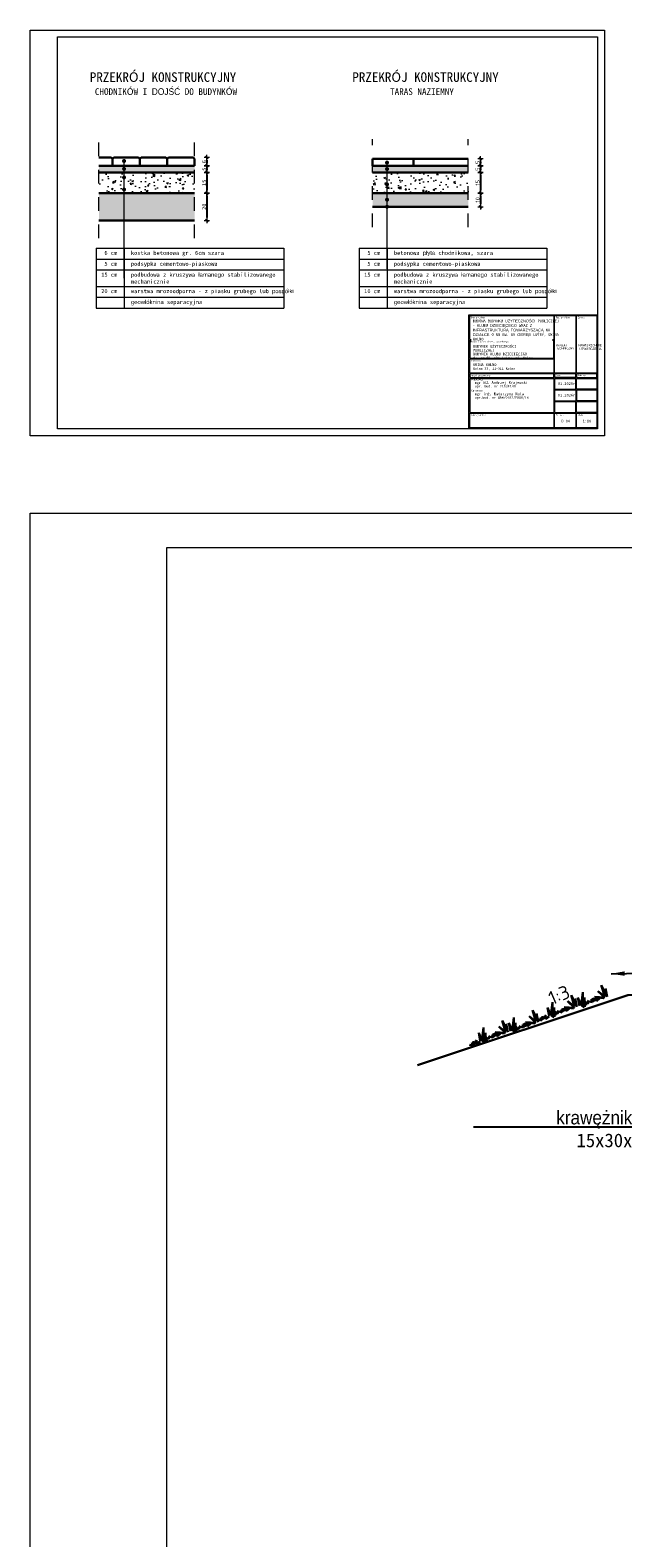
# Model space of a CAD drawing. Header units: millimetres. Extents: x 84 to 770, y 130 to 152.
# Tile 4 of 10: x 84.45 to 88.78, y 141.19 to 152.23. Entities that reach past the tile are written whole.
import ezdxf
from ezdxf import colors
from ezdxf.entities.mleader import LeaderData, LeaderLine
from ezdxf.math import Vec2, Vec3

# ---------------------------------------------------------------- set-up
doc = ezdxf.new("R2010")
doc.units = ezdxf.units.MM
doc.linetypes.add('DASHED2', pattern=[9.525, 6.35, -3.175])
for name, color, linetype, lineweight in [('_k_tabela', 7, 'Continuous', 13), ('_k_wymiar', 7, 'Continuous', 13), ('DR_wym_strz', 1, 'Continuous', 9), ('kruszywo', 252, 'Continuous', 15), ('Nawierzchnia', 7, 'Continuous', 30), ('odsaczajaca', 40, 'Continuous', 15), ('podsypka', 30, 'Continuous', 15), ('przerywana', 7, 'DASHED2', 9), ('trawka', 3, 'Continuous', 30), ('Wymiary', 7, 'Continuous', 9)]:
    doc.layers.add(name, color=color, linetype=linetype, lineweight=lineweight)
doc.styles.add('GENERATED_STYLE_1', font='MS Gothic.ttf')
doc.styles.add('GENERATED_STYLE_2', font='txt')
doc.styles.add('WYM TECH', font='isocpeur.ttf')
doc.dimstyles.new('normalny', dxfattribs={"dimtxt": 0.1, "dimasz": 0.1, "dimexe": 0.125, "dimexo": 0.3, "dimgap": 0.03, "dimtad": 1, "dimzin": 1, "dimdsep": 46, "dimtxsty": 'GENERATED_STYLE_1', "dimblk": 'KRZYZYK', "dimcen": 0.15, "dimclrd": 1, "dimclre": 1, "dimazin": 0, "dimtfac": 1, "dimtmove": 0, "dimatfit": 3, "dimfxl": 1.25, "dimarcsym": 0})
doc.dimstyles.new('szczegóły normalny', dxfattribs={"dimtxt": 0.03, "dimasz": 0.02, "dimexe": 0.01, "dimexo": 0.05, "dimgap": 0.005, "dimtad": 1, "dimdec": 0, "dimlfac": 100, "dimzin": 1, "dimdsep": 46, "dimtxsty": 'WYM TECH', "dimblk": 'KRZYZYK', "dimcen": 0.02, "dimse1": 1, "dimse2": 1, "dimclrd": 1, "dimclre": 1, "dimadec": 1, "dimazin": 0, "dimtfac": 1, "dimtdec": 0, "dimtmove": 1, "dimatfit": 3, "dimfxl": 0, "dimarcsym": 0})

# ---------------------------------------------------------------- blocks, each defined once
blk = doc.blocks.new('K')
at = {"lineweight": 15}
blk.add_line((-0.5, -0.5), (0.5, 0.5), dxfattribs=at)
at = {"layer": 'DR_wym_strz'}
for p, q in [((-1, 0), (1, 0)), ((0, -1), (0, 1))]:
    blk.add_line(p, q, dxfattribs=at)
blk = doc.blocks.new('KRZYZYK')
blk.add_blockref('K', (0, 0))
blk = doc.blocks.new('*D25')
at = {"layer": 'Defpoints', "color": 0, "transparency": 16777216}
for p in [(85.642, 151.295), (85.652, 151.235), (85.742, 151.235)]:
    blk.add_point(p, dxfattribs=at)
at = {"layer": 'Wymiary', "color": 1, "lineweight": -2, "transparency": 16777216}
blk.add_line((85.742, 151.275), (85.742, 151.255), dxfattribs=at)
at = {"layer": 'Wymiary', "color": 1, "lineweight": -2, "transparency": 16777216, "xscale": 0.02, "yscale": 0.02, "zscale": 0.02}
for p, rotation in [((85.742, 151.295), 90), ((85.742, 151.235), 270)]:
    blk.add_blockref('KRZYZYK', p, dxfattribs=dict(at, rotation=rotation))
at = {"layer": 'Wymiary', "color": 0, "transparency": 16777216, "insert": (85.722, 151.265), "char_height": 0.03, "attachment_point": 5, "rotation": 90, "style": 'GENERATED_STYLE_1'}
blk.add_mtext('6', dxfattribs=at)
blk = doc.blocks.new('*D26')
at = {"layer": 'Defpoints', "color": 0, "transparency": 16777216}
for p in [(85.652, 151.235), (85.652, 151.185), (85.742, 151.185)]:
    blk.add_point(p, dxfattribs=at)
at = {"layer": 'Wymiary', "color": 1, "lineweight": -2, "transparency": 16777216}
blk.add_line((85.742, 151.215), (85.742, 151.205), dxfattribs=at)
at = {"layer": 'Wymiary', "color": 1, "lineweight": -2, "transparency": 16777216, "xscale": 0.02, "yscale": 0.02, "zscale": 0.02}
for p, rotation in [((85.742, 151.235), 90), ((85.742, 151.185), 270)]:
    blk.add_blockref('KRZYZYK', p, dxfattribs=dict(at, rotation=rotation))
at = {"layer": 'Wymiary', "color": 0, "transparency": 16777216, "insert": (85.722, 151.21), "char_height": 0.03, "attachment_point": 5, "rotation": 90, "style": 'GENERATED_STYLE_1'}
blk.add_mtext('5', dxfattribs=at)
blk = doc.blocks.new('*D27')
at = {"layer": 'Defpoints', "color": 0, "transparency": 16777216}
for p in [(85.652, 151.185), (85.652, 151.035), (85.742, 151.035)]:
    blk.add_point(p, dxfattribs=at)
at = {"layer": 'Wymiary', "color": 1, "lineweight": -2, "transparency": 16777216}
blk.add_line((85.742, 151.165), (85.742, 151.055), dxfattribs=at)
at = {"layer": 'Wymiary', "color": 1, "lineweight": -2, "transparency": 16777216, "xscale": 0.02, "yscale": 0.02, "zscale": 0.02}
for p, rotation in [((85.742, 151.185), 90), ((85.742, 151.035), 270)]:
    blk.add_blockref('KRZYZYK', p, dxfattribs=dict(at, rotation=rotation))
at = {"layer": 'Wymiary', "color": 0, "transparency": 16777216, "insert": (85.722, 151.11), "char_height": 0.03, "attachment_point": 5, "rotation": 90, "style": 'GENERATED_STYLE_1'}
blk.add_mtext('15', dxfattribs=at)
blk = doc.blocks.new('*D28')
at = {"layer": 'Defpoints', "color": 0, "transparency": 16777216}
for p in [(85.652, 151.035), (85.652, 150.835), (85.742, 150.835)]:
    blk.add_point(p, dxfattribs=at)
at = {"layer": 'Wymiary', "color": 1, "lineweight": -2, "transparency": 16777216}
blk.add_line((85.742, 151.015), (85.742, 150.855), dxfattribs=at)
at = {"layer": 'Wymiary', "color": 1, "lineweight": -2, "transparency": 16777216, "xscale": 0.02, "yscale": 0.02, "zscale": 0.02}
for p, rotation in [((85.742, 151.035), 90), ((85.742, 150.835), 270)]:
    blk.add_blockref('KRZYZYK', p, dxfattribs=dict(at, rotation=rotation))
at = {"layer": 'Wymiary', "color": 0, "transparency": 16777216, "insert": (85.722, 150.935), "char_height": 0.03, "attachment_point": 5, "rotation": 90, "style": 'GENERATED_STYLE_1'}
blk.add_mtext('20', dxfattribs=at)
blk = doc.blocks.new('*T29')
at = {"layer": 'Defpoints', "color": 8, "linetype": 'ByBlock', "lineweight": 0, "transparency": 16777216}
for p, q in [((0, 0), (1.373, 0)), ((0, 0), (0, -0.44)), ((1.373, 0), (1.373, -0.44)), ((0, -0.44), (1.373, -0.44))]:
    blk.add_line(p, q, dxfattribs=at)
at = {"layer": 'Nawierzchnia', "color": 0, "linetype": 'ByBlock', "lineweight": 5, "transparency": 16777216}
for p, q in [((0.205, 0), (0.205, -0.44)), ((0, -0.08), (1.373, -0.08)), ((0, -0.16), (1.373, -0.16)), ((0, -0.28), (1.373, -0.28)), ((0, -0.36), (1.373, -0.36))]:
    blk.add_line(p, q, dxfattribs=at)
at = {"layer": 'Nawierzchnia', "color": 0, "transparency": 16777216, "char_height": 0.03, "style": 'GENERATED_STYLE_1'}
for s, insert, width, attachment_point in [('5 cm', (0.155, -0.1), 0.10508, 3), ('6 cm', (0.155, -0.02), 0.10508, 3), ('kostka betonowa gr. 6cm szara', (0.255, -0.02), 1.06782, 1), ('podsypka cementowo-piaskowa', (0.255, -0.1), 1.06782, 1), ('15 cm', (0.155, -0.18), 0.10508, 3), ('podbudowa z kruszywa łamanego stabilizowanego mechanicznie', (0.255, -0.18), 1.06782, 1), ('20 cm', (0.155, -0.3), 0.10508, 3), ('warstwa mrozoodporna - z piasku grubego lub pospółki ', (0.255, -0.3), 1.06782, 1), ('geowłóknina separacyjna', (0.255, -0.38), 1.06782, 1)]:
    blk.add_mtext(s, dxfattribs=dict(at, insert=insert, width=width, attachment_point=attachment_point))
blk = doc.blocks.new('*D44')
at = {"layer": 'Defpoints', "color": 0, "transparency": 16777216}
for p in [(87.654, 151.285), (87.654, 151.235), (87.743, 151.235)]:
    blk.add_point(p, dxfattribs=at)
at = {"layer": 'Wymiary', "color": 1, "lineweight": -2, "transparency": 16777216}
blk.add_line((87.743, 151.265), (87.743, 151.255), dxfattribs=at)
at = {"layer": 'Wymiary', "color": 1, "lineweight": -2, "transparency": 16777216, "xscale": 0.02, "yscale": 0.02, "zscale": 0.02}
for p, rotation in [((87.743, 151.285), 90), ((87.743, 151.235), 270)]:
    blk.add_blockref('KRZYZYK', p, dxfattribs=dict(at, rotation=rotation))
at = {"layer": 'Wymiary', "color": 0, "transparency": 16777216, "insert": (87.723, 151.26), "char_height": 0.03, "attachment_point": 5, "rotation": 90, "style": 'WYM TECH'}
blk.add_mtext('5', dxfattribs=at)
blk = doc.blocks.new('*D45')
at = {"layer": 'Defpoints', "color": 0, "transparency": 16777216}
for p in [(87.654, 151.235), (87.654, 151.185), (87.743, 151.185)]:
    blk.add_point(p, dxfattribs=at)
at = {"layer": 'Wymiary', "color": 1, "lineweight": -2, "transparency": 16777216}
blk.add_line((87.743, 151.215), (87.743, 151.205), dxfattribs=at)
at = {"layer": 'Wymiary', "color": 1, "lineweight": -2, "transparency": 16777216, "xscale": 0.02, "yscale": 0.02, "zscale": 0.02}
for p, rotation in [((87.743, 151.235), 90), ((87.743, 151.185), 270)]:
    blk.add_blockref('KRZYZYK', p, dxfattribs=dict(at, rotation=rotation))
at = {"layer": 'Wymiary', "color": 0, "transparency": 16777216, "insert": (87.723, 151.21), "char_height": 0.03, "attachment_point": 5, "rotation": 90, "style": 'WYM TECH'}
blk.add_mtext('5', dxfattribs=at)
blk = doc.blocks.new('*D46')
at = {"layer": 'Defpoints', "color": 0, "transparency": 16777216}
for p in [(87.654, 151.185), (87.654, 151.035), (87.743, 151.035)]:
    blk.add_point(p, dxfattribs=at)
at = {"layer": 'Wymiary', "color": 1, "lineweight": -2, "transparency": 16777216}
blk.add_line((87.743, 151.165), (87.743, 151.055), dxfattribs=at)
at = {"layer": 'Wymiary', "color": 1, "lineweight": -2, "transparency": 16777216, "xscale": 0.02, "yscale": 0.02, "zscale": 0.02}
for p, rotation in [((87.743, 151.185), 90), ((87.743, 151.035), 270)]:
    blk.add_blockref('KRZYZYK', p, dxfattribs=dict(at, rotation=rotation))
at = {"layer": 'Wymiary', "color": 0, "transparency": 16777216, "insert": (87.723, 151.11), "char_height": 0.03, "attachment_point": 5, "rotation": 90, "style": 'WYM TECH'}
blk.add_mtext('15', dxfattribs=at)
blk = doc.blocks.new('*T47')
at = {"layer": 'Defpoints', "color": 8, "linetype": 'ByBlock', "lineweight": 0, "transparency": 16777216}
for p, q in [((0, 0), (1.373, 0)), ((0, 0), (0, -0.44)), ((1.373, 0), (1.373, -0.44)), ((0, -0.44), (1.373, -0.44))]:
    blk.add_line(p, q, dxfattribs=at)
at = {"layer": 'Nawierzchnia', "color": 0, "linetype": 'ByBlock', "lineweight": 5, "transparency": 16777216}
for p, q in [((0.205, 0), (0.205, -0.44)), ((0, -0.08), (1.373, -0.08)), ((0, -0.16), (1.373, -0.16)), ((0, -0.28), (1.373, -0.28)), ((0, -0.36), (1.373, -0.36))]:
    blk.add_line(p, q, dxfattribs=at)
at = {"layer": 'Nawierzchnia', "color": 0, "transparency": 16777216, "char_height": 0.03, "style": 'GENERATED_STYLE_1'}
for s, insert, width, attachment_point in [('5 cm', (0.155, -0.02), 0.10508, 3), ('5 cm', (0.155, -0.1), 0.10508, 3), ('betonowa płyta chodnikowa, szara', (0.255, -0.02), 1.06782, 1), ('podsypka cementowo-piaskowa', (0.255, -0.1), 1.06782, 1), ('15 cm', (0.155, -0.18), 0.10508, 3), ('podbudowa z kruszywa łamanego stabilizowanego mechanicznie', (0.255, -0.18), 1.06782, 1), ('10 cm', (0.155, -0.3), 0.10508, 3), ('warstwa mrozoodporna - z piasku grubego lub pospółki ', (0.255, -0.3), 1.06782, 1), ('geowłóknina separacyjna', (0.255, -0.38), 1.06782, 1)]:
    blk.add_mtext(s, dxfattribs=dict(at, insert=insert, width=width, attachment_point=attachment_point))
blk = doc.blocks.new('_Dot')
at = {"color": 0, "linetype": 'ByBlock', "lineweight": -2}
blk.add_line((-0.5, 0), (-1, 0), dxfattribs=at)
at = {"color": 0, "linetype": 'ByBlock', "const_width": 0.5}
blk.add_lwpolyline([(-0.25, 0, 1), (0.25, 0, 1)], format="xyb", close=True, dxfattribs=at)
blk = doc.blocks.new('Tabela_drogi')
at = {"layer": '_k_tabela', "ltscale": 1000}
for p, q in [((-470, 417.9), (0, 417.9)), ((-470, 0), (-470, 417.9)), ((-467.3, 415.2), (-159.6, 415.2)), ((-467.3, 327.5), (-467.3, 415.2)), ((-159.6, 415.2), (-159.6, 327.5)), ((-157.1, 415.2), (-79, 415.2)), ((-157.1, 204.2), (-157.1, 415.2)), ((-79, 415.2), (-79, 204.2)), ((-76.5, 415.2), (-2.5, 415.2)), ((-76.5, 204.2), (-76.5, 415.2)), ((-2.5, 415.2), (-2.5, 204.2)), ((0, 417.9), (0, 0)), ((-467.3, 327.5), (-159.6, 327.5)), ((-467.3, 324.8), (-467.3, 259.6)), ((-467.3, 324.8), (-159.6, 324.8)), ((-159.6, 259.6), (-159.6, 324.8)), ((-467.3, 259.6), (-159.6, 259.6)), ((-467.3, 256.9), (-159.6, 256.9)), ((-467.3, 204.2), (-467.3, 256.9)), ((-159.6, 256.9), (-159.6, 204.2)), ((-159.6, 204.2), (-467.3, 204.2)), ((-159.6, 201.8), (-467.3, 201.8)), ((-467.3, 201.8), (-467.3, 187.8)), ((-467.3, 187.8), (-159.6, 187.8)), ((-467.3, 185), (-159.6, 185)), ((-159.6, 185), (-467.3, 185)), ((-467.3, 185), (-467.3, 60.6)), ((-159.6, 187.8), (-159.6, 201.8)), ((-159.6, 185), (-159.6, 60.6)), ((-79, 204.2), (-157.1, 204.2)), ((-79, 201.8), (-157.1, 201.8)), ((-157.1, 201.8), (-157.1, 187.8)), ((-157.1, 187.8), (-79, 187.8)), ((-79, 187.8), (-157.1, 187.8)), ((-157.1, 185), (-79, 185)), ((-79, 185), (-157.1, 185)), ((-157.1, 185), (-157.1, 145.4)), ((-79, 187.8), (-79, 201.8)), ((-79, 145.4), (-79, 185)), ((-2.5, 204.2), (-76.5, 204.2)), ((-2.5, 201.8), (-76.5, 201.8)), ((-76.5, 201.8), (-76.5, 187.8)), ((-76.5, 187.8), (-2.5, 187.8)), ((-76.5, 145.4), (-76.5, 185)), ((-76.5, 185), (-2.5, 185)), ((-2.5, 187.8), (-2.5, 201.8)), ((-2.5, 185), (-2.5, 145.4)), ((-159.6, 142.7), (-159.6, 60.6)), ((-157.1, 145.4), (-79, 145.4)), ((-157.1, 142.7), (-79, 142.7)), ((-157.1, 142.7), (-157.1, 103)), ((-157.1, 142.7), (-157.1, 103)), ((-79, 142.7), (-79, 103)), ((-79, 142.7), (-79, 103)), ((-2.5, 145.4), (-76.5, 145.4)), ((-76.5, 142.7), (-2.7, 142.7)), ((-76.5, 142.7), (-76.5, 103)), ((-76.5, 142.7), (-76.5, 103)), ((-2.7, 142.7), (-2.7, 103)), ((-2.7, 142.7), (-2.7, 103)), ((-467.3, 100.3), (-467.3, 60.6)), ((-467.3, 60.6), (-159.6, 60.6)), ((-467.3, 3.5), (-467.3, 57.9)), ((-467.3, 57.9), (-159.6, 57.9)), ((-159.6, 57.9), (-159.6, 3.5)), ((-157.3, 100.3), (-157.3, 60.6)), ((-157.1, 103), (-79, 103)), ((-157.1, 100.3), (-79, 100.3)), ((-157.1, 60.6), (-79, 60.6)), ((-157.1, 3.5), (-157.1, 57.9)), ((-157.1, 57.9), (-79, 57.9)), ((-79.2, 60.6), (-79.2, 100.3)), ((-79, 57.9), (-79, 3.5)), ((-76.7, 60.6), (-76.7, 100.3)), ((-76.7, 60.6), (-76.7, 100.3)), ((-2.5, 103), (-76.5, 103)), ((-76.5, 100.3), (-2.7, 100.3)), ((-2.5, 60.6), (-76.5, 60.6)), ((-76.5, 3.5), (-76.5, 57.9)), ((-76.5, 57.9), (-2.7, 57.9)), ((-2.7, 100.3), (-2.7, 60.6)), ((-2.7, 100.3), (-2.7, 60.6)), ((-2.7, 57.9), (-2.7, 3.5)), ((0, 0), (-470, 0)), ((-159.6, 3.5), (-467.3, 3.5)), ((-79, 3.5), (-157.1, 3.5)), ((-2.7, 3.5), (-76.5, 3.5))]:
    blk.add_line(p, q, dxfattribs=at)
at = {"layer": '_k_tabela', "attachment_point": 1}
for s, insert, char_height, style in [('\\A1;{\\fMS Gothic|b0|i0|c238|p49;Tytuł projektu:}', (-464.3, 410.5), 5, 'GENERATED_STYLE_2'), ('\\A1;{\\fMS Gothic|b0|i0|c238|p49;Faza projektu:}', (-152.1, 410.5), 5, 'GENERATED_STYLE_2'), ('\\A1;{\\fMS Gothic|b0|i0|c238|p49;Zakres:}', (-71.5, 410.5), 5, 'GENERATED_STYLE_2'), ('\\A1;{\\fMS Gothic|b0|i0|c238|p49;Nazwa i adres obiektu budowlnego:}', (-464.3, 322.4), 5.5, 'GENERATED_STYLE_2'), ('\\A1;Inwestor:', (-464.3, 252.8), 5.5, 'GENERATED_STYLE_1'), ('\\A1;{\\fMS Gothic|b0|i0|c238|p49;Zespół projektowy:}', (-464.3, 197.7), 5.5, 'GENERATED_STYLE_2'), ('\\A1;{\\fMS Gothic|b1|i0|c238|p49;Projektował:}', (-461.6, 183.7), 5.5, 'GENERATED_STYLE_1'), ('\\A1;{\\fMS Gothic|b0|i0|c238|p49;Data:}', (-152.6, 198.4), 5, 'GENERATED_STYLE_2'), ('\\A1;{\\fMS Gothic|b0|i0|c238|p49;01\\fMS Gothic|b0|i0|c128|p49;.202\\fMS Gothic|b0|i0|c238|p49;6\\fMS Gothic|b0|i0|c128|p49;r.}', (-144.5, 171.1), 10, 'GENERATED_STYLE_2'), ('\\A1;{\\fMS Gothic|b0|i0|c238|p49;Podpisy:}', (-72, 198.4), 5, 'GENERATED_STYLE_2'), ('\\A1;Opracowała:', (-461.6, 143.3), 5.5, 'GENERATED_STYLE_2'), ('\\A1;{\\fMS Gothic|b0|i0|c238|p49;01\\fMS Gothic|b0|i0|c128|p49;.202\\fMS Gothic|b0|i0|c238|p49;6\\fMS Gothic|b0|i0|c128|p49;r.}', (-144.5, 128.7), 10, 'GENERATED_STYLE_2'), ('\\A1;{\\fMS Gothic|b0|i0|c238|p49;Tytuł rysunku:}', (-464.5, 53.8), 5.5, 'GENERATED_STYLE_2'), ('\\A1;{\\fMS Gothic|b0|i0|c238|p49;Nr rys.:}', (-152.8, 53.9), 5, 'GENERATED_STYLE_2'), ('\\A1;{\\fMS Gothic|b0|i0|c238|p49;Skala:}', (-72.2, 53.9), 5, 'GENERATED_STYLE_2')]:
    blk.add_mtext(s, dxfattribs=dict(at, insert=insert, char_height=char_height, style=style))
at = {"layer": '_k_tabela', "insert": (-69.9, 310.9), "char_height": 8, "width": 54.948, "attachment_point": 1, "style": 'GENERATED_STYLE_2'}
blk.add_mtext('\\A1;NAWIERZCHNIE -UTWARDZENIA', dxfattribs=at)
at = {"layer": '_k_tabela', "insert": (-455.6, 240), "char_height": 10, "width": 127.599, "attachment_point": 1, "line_spacing_factor": 0.880579, "style": 'GENERATED_STYLE_2'}
blk.add_mtext('\\A1;{\\fMS Gothic|b0|i0|c128|p49;GMINA \\fMS Gothic|b0|i0|c238|p49;KOLNO\\P\\H0.9x;Kolno 33, 11-311 Kolno}', dxfattribs=at)
at = {"layer": '_k_tabela', "char_height": 10, "attachment_point": 1, "line_spacing_factor": 0.845413, "style": 'GENERATED_STYLE_2'}
for s, insert in [('\\A1;{\\fMS Gothic|b0|i0|c238|p49;mgr inż. Andrzej Krajewski\\P\\H0.9x;upr. bud. nr 213/87/OL}', (-449, 174.9)), ('\\A1;{\\fMS Gothic|b0|i0|c128|p49;mgr in\\fMS Gothic|b0|i0|c238|p49;ż\\fMS Gothic|b0|i0|c128|p49;. Katarzyna Kula\\H0.9x;\\Pupr.bud. nr WAM/0182/POOK/16\\H1.1111x; }', (-448.9, 133.4))]:
    blk.add_mtext(s, dxfattribs=dict(at, insert=insert))
at = {"layer": '_k_tabela', "insert": (-456.1, 400.3), "char_height": 10, "width": 286.272, "attachment_point": 1, "style": 'GENERATED_STYLE_2', "bg_fill": 2}
blk.add_mtext('\\A1;{\\fMS Gothic|b1|i0|c238|p49;BUDOWA BUDYNKU UŻYTECZNOŚCI PUBLICZNEJ - KLUBU DZIECIĘCEGO WRAZ Z INFRASTRUKTURĄ TOWARZYSZĄCĄ NA DZIAŁCE O NR EW. 89 OBRĘB LUTRY, GMINA KOLNO }', dxfattribs=at)
at = {"layer": '_k_tabela', "attachment_point": 1, "style": 'GENERATED_STYLE_2'}
for s, insert, char_height, width, line_spacing_factor in [('\\A1;{\\fMS Gothic|b0|i0|c128|p49;BUDYNEK U\\fMS Gothic|b0|i0|c238|p49;Ż\\fMS Gothic|b0|i0|c128|p49;YTECZNO\\fMS Gothic|b0|i0|c238|p49;Ś\\fMS Gothic|b0|i0|c128|p49;CI PUBLICZNEJ \\P\\fMS Gothic|b0|i0|c238|p49;BUDYNEK \\fMS Gothic|b0|i0|c128|p49;KLUBU DZIECI\\fMS Gothic|b0|i0|c238|p49;Ę\\fMS Gothic|b0|i0|c128|p49;CEGO\\P\\H0.9x;dz. nr \\fMS Gothic|b0|i0|c238|p49;89,\\fMS Gothic|b0|i0|c128|p49; obr.\\fMS Gothic|b0|i0|c238|p49;Lutry, gm. Kolno}', (-455.6, 307.3), 10, 200.051, 0.845413), ('\\A1;{\\fMS Gothic|b1|i0|c128|p49;PROJEKT }TECHNICZNY', (-152.6, 310.2), 7.5, 75.641, 0.886929)]:
    blk.add_mtext(s, dxfattribs=dict(at, insert=insert, char_height=char_height, width=width, line_spacing_factor=line_spacing_factor))
blk = doc.blocks.new('*D65')
at = {"layer": 'Defpoints', "color": 0, "transparency": 16777216}
for p in [(87.654, 151.035), (87.654, 150.935), (87.743, 150.935)]:
    blk.add_point(p, dxfattribs=at)
at = {"layer": 'Wymiary', "color": 1, "lineweight": -2, "transparency": 16777216}
blk.add_line((87.743, 151.015), (87.743, 150.955), dxfattribs=at)
at = {"layer": 'Wymiary', "color": 1, "lineweight": -2, "transparency": 16777216, "xscale": 0.02, "yscale": 0.02, "zscale": 0.02}
for p, rotation in [((87.743, 151.035), 90), ((87.743, 150.935), 270)]:
    blk.add_blockref('KRZYZYK', p, dxfattribs=dict(at, rotation=rotation))
at = {"layer": 'Wymiary', "color": 0, "transparency": 16777216, "insert": (87.723, 150.985), "char_height": 0.03, "attachment_point": 5, "rotation": 90, "style": 'WYM TECH'}
blk.add_mtext('10', dxfattribs=at)

msp = doc.modelspace()

# ---------------------------------------------------------------- hatches: boundary and pattern name
at = {"layer": 'kruszywo'}
h = msp.add_hatch(dxfattribs=at)
h.set_pattern_fill('AR-CONC', color=256, scale=0.0007, style=0)
h.set_pattern_definition([(50, (77.50393, 196.11399), (0.12752927, -0.01115736), [0.013335, -0.146685]), (355, (77.50393, 196.11399), (-0.02466998, 0.13373965), [0.010668, -0.117348]), (100.451, (77.51456, 196.11306), (0.10285975, 0.12258168), [0.011333, -0.124663]), (46.1842, (77.50393, 196.14955), (0.18975533, -0.02942963), [0.0200025, -0.2200275]), (96.6356, (77.51975, 196.1471), (0.166183, 0.1731979), [0.0169995, -0.1869945]), (351.184, (77.50393, 196.14955), (0.1661832, 0.1731976), [0.016002, -0.176022]), (21, (77.52171, 196.14066), (0.10613042, -0.07158586), [0.013335, -0.146685]), (326, (77.52171, 196.14066), (0.04326142, 0.12893158), [0.010668, -0.117348]), (71.4514, (77.53056, 196.1347), (0.14939154, 0.057346), [0.011333, -0.124663]), (37.5, (77.503933, 196.11399), (0.002162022, 0.059188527), [0, -0.1159256, 0, -0.119126, 0, -0.1177925]), (7.5, (77.50393, 196.11399), (0.04677376, 0.0701264), [0, -0.0679196, 0, -0.1132586, 0, -0.0448945]), (327.5, (77.464284, 196.11399), (0.094913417, -0.00401012), [0, -0.04445, 0, -0.138684, 0, -0.184023]), (317.5, (77.4465, 196.11399), (0.10369043, 0.01779854), [0, -0.057785, 0, -0.0921004, 0, -0.130683])])
h.paths.add_polyline_path([(85.65224, 151.0348), (85.65224, 151.1848), (84.95224, 151.1848), (84.95224, 151.0348)])
h = msp.add_hatch(dxfattribs=at)
h.set_pattern_fill('AR-CONC', color=256, scale=0.0007, style=0)
h.paths.add_polyline_path([(87.65372, 151.0348), (87.65372, 151.1848), (86.95372, 151.1848), (86.95372, 151.0348)])
at = {"layer": 'Nawierzchnia'}
h = msp.add_hatch(color=256, dxfattribs=at)
edge = h.paths.add_edge_path()
edge.add_arc((85.1361, 151.26967), 0.01472, 0, 360)
h = msp.add_hatch(color=256, dxfattribs=at)
edge = h.paths.add_edge_path()
edge.add_arc((87.05978, 151.25801), 0.01472, 0, 360)
h = msp.add_hatch(color=256, dxfattribs=at)
edge = h.paths.add_edge_path()
edge.add_arc((85.1361, 151.21182), 0.01472, 0, 360)
h = msp.add_hatch(color=256, dxfattribs=at)
edge = h.paths.add_edge_path()
edge.add_arc((85.1361, 151.14952), 0.01472, 0, 360)
h = msp.add_hatch(color=256, dxfattribs=at)
edge = h.paths.add_edge_path()
edge.add_arc((87.05978, 151.21098), 0.01472, 0, 360)
h = msp.add_hatch(color=256, dxfattribs=at)
edge = h.paths.add_edge_path()
edge.add_arc((85.1361, 151.06053), 0.01472, 0, 360)
h = msp.add_hatch(color=256, dxfattribs=at)
edge = h.paths.add_edge_path()
edge.add_arc((87.05978, 151.09822), 0.01472, 0, 360)
h = msp.add_hatch(color=256, dxfattribs=at)
edge = h.paths.add_edge_path()
edge.add_arc((87.05978, 150.98651), 0.01472, 0, 360)
h = msp.add_hatch(color=256, dxfattribs=at)
edge = h.paths.add_edge_path()
edge.add_arc((87.05978, 150.9348), 0.01472, 0, 360)
at = {"layer": 'odsaczajaca'}
h = msp.add_hatch(dxfattribs=at)
h.set_pattern_fill('AR-SAND', color=256, scale=0.0003, style=0)
h.set_pattern_definition([(37.5, (85.506787, 198.471085), (-0.0004800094, 0.014682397), [0, -0.0115824, 0, -0.012954, 0, -0.0123825]), (7.5, (85.506787, 198.471085), (0.0134856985, 0.021504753), [0, -0.0062484, 0, -0.0104394, 0, -0.0040005]), (327.5, (85.497414, 198.471085), (0.023729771, 4.31155e-05), [0, -0.00381, 0, -0.013716, 0, -0.017907]), (317.5, (85.497414, 198.471085), (0.022906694, 0.00668788), [0, -0.001905, 0, -0.0089916, 0, -0.010287])])
h.paths.add_polyline_path([(85.65224, 151.0348), (84.95224, 151.0348), (84.95224, 150.8348), (85.65224, 150.8348)])
h = msp.add_hatch(dxfattribs=at)
h.set_pattern_fill('AR-SAND', color=256, scale=0.0003, style=0)
h.paths.add_polyline_path([(87.05978, 151.0348), (86.95372, 151.0348), (86.95372, 150.9348), (87.05978, 150.9348)])
h.paths.add_polyline_path([(87.65372, 151.0348), (87.05978, 151.0348), (87.05978, 150.9348), (87.65372, 150.9348)])
at = {"layer": 'podsypka'}
h = msp.add_hatch(dxfattribs=at)
h.set_pattern_fill('AR-SAND', color=256, scale=0.0002, style=0)
h.set_pattern_definition([(37.5, (85.355512, 198.859502), (-0.0003200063, 0.0097882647), [0, -0.0077216, 0, -0.008636, 0, -0.008255]), (7.5, (85.355512, 198.859502), (0.0089904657, 0.014336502), [0, -0.0041656, 0, -0.0069596, 0, -0.002667]), (327.5, (85.3492634, 198.859502), (0.0158198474, 2.87437e-05), [0, -0.00254, 0, -0.009144, 0, -0.011938]), (317.5, (85.349263, 198.859502), (0.015271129, 0.0044585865), [0, -0.00127, 0, -0.0059944, 0, -0.006858])])
h.paths.add_polyline_path([(85.65224, 151.2348), (84.95224, 151.2348), (84.95224, 151.1848), (85.65224, 151.1848)])
h = msp.add_hatch(dxfattribs=at)
h.set_pattern_fill('AR-SAND', color=256, scale=0.0002, style=0)
h.set_pattern_definition([(37.5, (87.3569895, 198.839502), (-0.0003200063, 0.0097882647), [0, -0.0077216, 0, -0.008636, 0, -0.008255]), (7.5, (87.35699, 198.839502), (0.0089904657, 0.014336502), [0, -0.0041656, 0, -0.0069596, 0, -0.002667]), (327.5, (87.350741, 198.839502), (0.0158198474, 2.87437e-05), [0, -0.00254, 0, -0.009144, 0, -0.011938]), (317.5, (87.350741, 198.839502), (0.015271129, 0.0044585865), [0, -0.00127, 0, -0.0059944, 0, -0.006858])])
h.paths.add_polyline_path([(87.65372, 151.2348), (86.95372, 151.2348), (86.95372, 151.1848), (87.65372, 151.1848)])

# ---------------------------------------------------------------- linework, layer by layer
at = {"layer": '_k_tabela'}
for points in [[(84.44933, 148.68981), (105.44933, 148.68981), (105.44933, 133.83981), (84.44933, 133.83981)], [(85.44933, 148.43981), (105.19933, 148.43981), (105.19933, 134.08981), (85.44933, 134.08981)]]:
    msp.add_lwpolyline(points, close=True, dxfattribs=at)
at = {"layer": 'Nawierzchnia', "color": 7, "linetype": 'Continuous'}
for p, q in [((85.04224, 151.2948), (85.05224, 151.2848)), ((85.06224, 151.2948), (85.05224, 151.2848)), ((85.05224, 151.2348), (85.05224, 151.2848)), ((85.06224, 151.2948), (85.24224, 151.2948)), ((85.24224, 151.2948), (85.25224, 151.2848)), ((85.26224, 151.2948), (85.25224, 151.2848)), ((85.26224, 151.2948), (85.25224, 151.2848)), ((85.25224, 151.2348), (85.25224, 151.2848)), ((85.25224, 151.2348), (85.25224, 151.2848)), ((85.25224, 151.2348), (85.25224, 151.2848)), ((85.26224, 151.2948), (85.44224, 151.2948)), ((85.44224, 151.2948), (85.45224, 151.2848)), ((85.46224, 151.2948), (85.45224, 151.2848)), ((85.45224, 151.2348), (85.45224, 151.2848)), ((85.45224, 151.2348), (85.45224, 151.2848)), ((85.46224, 151.2948), (85.64224, 151.2948)), ((85.64224, 151.2948), (85.65224, 151.2848)), ((85.65224, 151.2348), (85.65224, 151.2848))]:
    msp.add_line(p, q, dxfattribs=at)
at = {"layer": 'Nawierzchnia', "lineweight": 15}
for points in [[(84.44933, 152.22786), (88.64933, 152.22786), (88.64933, 149.25786), (84.44933, 149.25786)], [(84.64933, 152.17786), (88.59933, 152.17786), (88.59933, 149.30786), (84.64933, 149.30786)]]:
    msp.add_lwpolyline(points, close=True, dxfattribs=at)
at = {"layer": 'Nawierzchnia', "color": 7, "linetype": 'Continuous'}
msp.add_lwpolyline([(85.04224, 151.2948), (84.95224, 151.2948)], dxfattribs=at)
at = {"layer": 'Nawierzchnia', "lineweight": 0}
for points in [[(85.1361, 150.41198), (85.1361, 151.25802)], [(85.1361, 150.41198), (85.1361, 151.24699)], [(87.05978, 150.48032), (87.05978, 151.24637)], [(87.05978, 150.48032), (87.05978, 151.23533)]]:
    msp.add_lwpolyline(points, dxfattribs=at)
at = {"layer": 'Nawierzchnia'}
for points in [[(86.95372, 151.2848), (87.65372, 151.2848)], [(84.95224, 151.2348), (85.65224, 151.2348)], [(84.95224, 151.1848), (85.65224, 151.1848)], [(86.95372, 151.2348), (87.65372, 151.2348)], [(86.95372, 151.1848), (87.65372, 151.1848)], [(84.95224, 151.0348), (85.65224, 151.0348)], [(86.95372, 151.0348), (87.65372, 151.0348)], [(86.95372, 150.9348), (87.65372, 150.9348)], [(84.95224, 150.8348), (85.65224, 150.8348)], [(87.28223, 144.64833), (88.82141, 145.16139), (89.32131, 145.17138)]]:
    msp.add_lwpolyline(points, dxfattribs=at)
msp.add_lwpolyline([(86.95372, 151.2848), (87.25372, 151.2848), (87.25372, 151.2348), (86.95372, 151.2348)], close=True, dxfattribs=at)
at = {"layer": 'przerywana', "ltscale": 0.01}
for p, q in [((84.95224, 150.70557), (84.95224, 151.44898)), ((85.65224, 150.70557), (85.65224, 151.44898)), ((86.95372, 150.78557), (86.95372, 151.42898)), ((87.65372, 150.78557), (87.65372, 151.42898))]:
    msp.add_line(p, q, dxfattribs=at)
at = {"layer": 'trawka', "linetype": 'Continuous'}
for p, q in [((88.49096, 145.18367), (88.47914, 145.08569)), ((88.4911, 145.091), (88.49096, 145.18367)), ((88.60266, 145.19173), (88.65226, 145.14347)), ((88.65282, 145.15247), (88.60266, 145.19173)), ((88.6029, 145.19181), (88.6525, 145.14355)), ((88.65306, 145.15255), (88.6029, 145.19181)), ((88.62708, 145.23559), (88.65282, 145.15247)), ((88.66828, 145.15478), (88.62708, 145.23559)), ((88.62732, 145.23568), (88.65306, 145.15255)), ((88.66852, 145.15486), (88.62732, 145.23568)), ((88.65794, 145.2109), (88.66974, 145.14963)), ((88.65818, 145.21098), (88.66998, 145.14971)), ((88.2345, 145.07063), (88.2463, 145.00936)), ((88.25757, 145.01184), (88.2345, 145.07063)), ((88.2694, 145.10982), (88.25757, 145.01184)), ((88.26954, 145.01714), (88.2694, 145.10982)), ((88.2832, 145.07065), (88.26954, 145.01714)), ((88.2846, 145.00247), (88.2832, 145.07065)), ((88.35411, 145.04852), (88.34307, 145.06708)), ((88.34307, 145.06708), (88.35077, 145.0391)), ((88.36986, 145.07439), (88.35387, 145.04844)), ((88.3701, 145.07447), (88.35411, 145.04852)), ((88.35495, 145.07457), (88.42273, 145.06475)), ((88.4307, 145.06961), (88.35495, 145.07457)), ((88.35519, 145.07465), (88.42297, 145.06483)), ((88.43094, 145.06969), (88.35519, 145.07465)), ((88.3632, 145.04874), (88.36986, 145.07439)), ((88.36344, 145.04882), (88.3701, 145.07447)), ((88.38109, 145.11788), (88.4307, 145.06961)), ((88.43126, 145.07861), (88.38109, 145.11788)), ((88.38133, 145.11796), (88.43094, 145.06969)), ((88.4315, 145.07869), (88.38133, 145.11796)), ((88.40552, 145.16174), (88.43126, 145.07861)), ((88.44671, 145.08093), (88.40552, 145.16174)), ((88.40576, 145.16182), (88.4315, 145.07869)), ((88.44695, 145.08101), (88.40576, 145.16182)), ((88.43637, 145.13705), (88.44818, 145.07578)), ((88.43662, 145.13713), (88.44842, 145.07586)), ((88.45606, 145.14448), (88.46786, 145.08322)), ((88.47914, 145.08569), (88.45606, 145.14448)), ((88.50628, 145.08264), (88.48173, 145.08912)), ((88.48469, 145.08638), (88.50374, 145.07399)), ((88.50477, 145.14451), (88.4911, 145.091)), ((88.49784, 145.10463), (88.50628, 145.08264)), ((88.51663, 145.0864), (88.49784, 145.10463)), ((88.50616, 145.07632), (88.50477, 145.14451)), ((88.50927, 145.11501), (88.51663, 145.0864)), ((88.52063, 145.09708), (88.50927, 145.11501)), ((88.53677, 145.12255), (88.52063, 145.09708)), ((88.52886, 145.09755), (88.53677, 145.12255)), ((88.56198, 145.10919), (88.53806, 145.11534)), ((88.57233, 145.11295), (88.55402, 145.13133)), ((88.55402, 145.13133), (88.56198, 145.10919)), ((88.57567, 145.12238), (88.56464, 145.14093)), ((88.56464, 145.14093), (88.57233, 145.11295)), ((88.59142, 145.14824), (88.57543, 145.12229)), ((88.59166, 145.14832), (88.57567, 145.12238)), ((88.57651, 145.14842), (88.64429, 145.1386)), ((88.65226, 145.14347), (88.57651, 145.14842)), ((88.57675, 145.1485), (88.64453, 145.13868)), ((88.6525, 145.14355), (88.57675, 145.1485)), ((88.58476, 145.12259), (88.59142, 145.14824)), ((88.61591, 145.13861), (88.58476, 145.12259)), ((88.58501, 145.12267), (88.59166, 145.14832)), ((88.61615, 145.13869), (88.58501, 145.12267)), ((88.59115, 145.11725), (88.61591, 145.13861)), ((88.59139, 145.11733), (88.61615, 145.13869)), ((87.90131, 144.97714), (87.92705, 144.89401)), ((87.9425, 144.89633), (87.90131, 144.97714)), ((87.90155, 144.97722), (87.92729, 144.89409)), ((87.94274, 144.89641), (87.90155, 144.97722)), ((87.95185, 144.95988), (87.96365, 144.89861)), ((87.97493, 144.90109), (87.95185, 144.95988)), ((87.98675, 144.99907), (87.97493, 144.90109)), ((87.98689, 144.90639), (87.98675, 144.99907)), ((88.00056, 144.9599), (87.98689, 144.90639)), ((88.00195, 144.89172), (88.00056, 144.9599)), ((88.07146, 144.93777), (88.06043, 144.95633)), ((88.06043, 144.95633), (88.06812, 144.92835)), ((88.08721, 144.96364), (88.07122, 144.93769)), ((88.08745, 144.96372), (88.07146, 144.93777)), ((88.0723, 144.96382), (88.14008, 144.954)), ((88.14805, 144.95887), (88.0723, 144.96382)), ((88.07254, 144.9639), (88.14032, 144.95408)), ((88.14829, 144.95895), (88.07254, 144.9639)), ((88.08055, 144.93799), (88.08721, 144.96364)), ((88.0808, 144.93807), (88.08745, 144.96372)), ((88.09845, 145.00713), (88.14805, 144.95887)), ((88.14861, 144.96786), (88.09845, 145.00713)), ((88.09869, 145.00721), (88.14829, 144.95895)), ((88.14885, 144.96794), (88.09869, 145.00721)), ((88.12287, 145.05099), (88.14861, 144.96786)), ((88.16407, 144.97018), (88.12287, 145.05099)), ((88.12311, 145.05107), (88.14885, 144.96794)), ((88.16431, 144.97026), (88.12311, 145.05107)), ((88.15373, 145.0263), (88.16553, 144.96503)), ((88.15397, 145.02638), (88.16577, 144.96511)), ((88.1911, 144.97679), (88.16718, 144.98293)), ((88.20145, 144.98054), (88.18314, 144.99892)), ((88.18314, 144.99892), (88.1911, 144.97679)), ((88.2048, 144.98997), (88.19376, 145.00852)), ((88.19376, 145.00852), (88.20145, 144.98054)), ((88.22055, 145.01583), (88.20455, 144.98989)), ((88.22079, 145.01592), (88.2048, 144.98997)), ((88.21389, 144.99018), (88.22055, 145.01583)), ((88.24503, 145.0062), (88.21389, 144.99018)), ((88.21413, 144.99026), (88.22079, 145.01592)), ((88.24527, 145.00628), (88.21413, 144.99026)), ((88.22027, 144.98484), (88.24503, 145.0062)), ((88.22051, 144.98492), (88.24527, 145.00628)), ((88.28472, 145.00879), (88.26017, 145.01527)), ((88.26312, 145.01252), (88.28218, 145.00014)), ((88.27628, 145.03077), (88.28472, 145.00879)), ((88.29507, 145.01255), (88.27628, 145.03077)), ((88.2877, 145.04115), (88.29507, 145.01255)), ((88.29907, 145.02322), (88.2877, 145.04115)), ((88.31521, 145.0487), (88.29907, 145.02322)), ((88.3073, 145.0237), (88.31521, 145.0487)), ((88.34041, 145.03534), (88.31649, 145.04149)), ((88.35077, 145.0391), (88.33245, 145.05747)), ((88.33245, 145.05747), (88.34041, 145.03534)), ((88.39434, 145.06475), (88.3632, 145.04874)), ((88.39459, 145.06483), (88.36344, 145.04882)), ((88.36958, 145.0434), (88.39434, 145.06475)), ((88.36983, 145.04348), (88.39459, 145.06483)), ((87.73029, 144.88603), (87.74209, 144.82476)), ((87.75336, 144.82723), (87.73029, 144.88603)), ((87.76519, 144.92521), (87.75336, 144.82723)), ((87.76533, 144.83254), (87.76519, 144.92521)), ((87.77899, 144.88605), (87.76533, 144.83254)), ((87.77207, 144.84617), (87.78051, 144.82419)), ((87.79086, 144.82794), (87.77207, 144.84617)), ((87.78039, 144.81786), (87.77899, 144.88605)), ((87.78349, 144.85655), (87.79086, 144.82794)), ((87.79486, 144.83862), (87.78349, 144.85655)), ((87.811, 144.86409), (87.79486, 144.83862)), ((87.80309, 144.8391), (87.811, 144.86409)), ((87.8362, 144.85074), (87.81228, 144.85688)), ((87.84656, 144.85449), (87.82824, 144.87287)), ((87.82824, 144.87287), (87.8362, 144.85074)), ((87.8499, 144.86392), (87.83886, 144.88247)), ((87.83886, 144.88247), (87.84656, 144.85449)), ((87.86565, 144.88979), (87.84966, 144.86384)), ((87.86589, 144.88987), (87.8499, 144.86392)), ((87.85074, 144.88997), (87.91852, 144.88014)), ((87.92649, 144.88501), (87.85074, 144.88997)), ((87.85098, 144.89005), (87.91876, 144.88022)), ((87.92673, 144.88509), (87.85098, 144.89005)), ((87.85899, 144.86413), (87.86565, 144.88979)), ((87.89013, 144.88015), (87.85899, 144.86413)), ((87.85923, 144.86422), (87.86589, 144.88987)), ((87.89038, 144.88023), (87.85923, 144.86422)), ((87.86537, 144.85879), (87.89013, 144.88015)), ((87.86562, 144.85888), (87.89038, 144.88023)), ((87.87688, 144.93328), (87.92649, 144.88501)), ((87.92705, 144.89401), (87.87688, 144.93328)), ((87.87712, 144.93336), (87.92673, 144.88509)), ((87.92729, 144.89409), (87.87712, 144.93336)), ((87.93216, 144.95244), (87.94397, 144.89118)), ((87.93241, 144.95252), (87.94421, 144.89126)), ((88.00207, 144.89804), (87.97752, 144.90452)), ((87.98048, 144.90177), (87.99953, 144.88939)), ((87.99363, 144.92003), (88.00207, 144.89804)), ((88.01242, 144.9018), (87.99363, 144.92003)), ((88.00506, 144.9304), (88.01242, 144.9018)), ((88.01642, 144.91248), (88.00506, 144.9304)), ((88.03256, 144.93795), (88.01642, 144.91248)), ((88.02465, 144.91295), (88.03256, 144.93795)), ((88.05777, 144.92459), (88.03385, 144.93074)), ((88.06812, 144.92835), (88.04981, 144.94672)), ((88.04981, 144.94672), (88.05777, 144.92459)), ((88.1117, 144.954), (88.08055, 144.93799)), ((88.11194, 144.95408), (88.0808, 144.93807)), ((88.08694, 144.93265), (88.1117, 144.954)), ((88.08718, 144.93273), (88.11194, 144.95408)), ((87.68689, 144.79218), (87.66297, 144.79833)), ((87.69724, 144.79594), (87.67893, 144.81432)), ((87.67893, 144.81432), (87.68689, 144.79218)), ((87.70059, 144.80536), (87.68955, 144.82392)), ((87.68955, 144.82392), (87.69724, 144.79594)), ((87.71634, 144.83123), (87.70034, 144.80528)), ((87.71658, 144.83131), (87.70059, 144.80536)), ((87.70968, 144.80558), (87.71634, 144.83123)), ((87.74082, 144.82159), (87.70968, 144.80558)), ((87.70992, 144.80566), (87.71658, 144.83131)), ((87.74106, 144.82168), (87.70992, 144.80566)), ((87.71606, 144.80024), (87.74082, 144.82159)), ((87.7163, 144.80032), (87.74106, 144.82168)), ((87.78051, 144.82419), (87.75596, 144.83066)), ((87.75891, 144.82792), (87.77797, 144.81554))]:
    msp.add_line(p, q, dxfattribs=at)

# ---------------------------------------------------------------- block references
for name, p in [('*T29', (84.93102, 150.63198)), ('*T47', (86.8547, 150.63198))]:
    msp.add_blockref(name, p)

# ---------------------------------------------------------------- texts
at = {"char_height": 0.07, "width": 1.8460973, "attachment_point": 1, "style": 'GENERATED_STYLE_1'}
for s, insert in [('\\pi0.4263;PRZEKRÓJ KONSTRUKCYJNY \\P\\pi0.46315;{\\H0.7x;CHODNIKÓW I DOJŚĆ DO BUDYNKÓW }', (84.45939, 151.91919)), ('\\pi0.4263;PRZEKRÓJ KONSTRUKCYJNY \\P\\pi0.70242;{\\H0.7x;TARAS NAZIEMNY }', (86.37963, 151.91919))]:
    msp.add_mtext(s, dxfattribs=dict(at, insert=insert))
at = {"layer": '_k_tabela', "char_height": 0.02, "attachment_point": 1, "style": 'GENERATED_STYLE_1'}
for s, insert in [('\\A1;D-04', (88.33543, 149.37555)), ('\\A1;1:10', (88.49035, 149.37555))]:
    msp.add_mtext(s, dxfattribs=dict(at, insert=insert))
at = {"layer": 'Wymiary', "insert": (88.3689, 145.23942), "char_height": 0.1, "width": 0.2534713, "attachment_point": 3, "rotation": 23.129158, "style": 'WYM TECH'}
msp.add_mtext('1:3', dxfattribs=at)

# ---------------------------------------------------------------- dimensions: what is measured, and where the dimension line sits
at = {"layer": 'Wymiary'}
for base, p1, p2, override, picture, middle in [((85.74162, 151.2348), (85.64224, 151.2948), (85.65224, 151.2348), {"dimtxsty": 'GENERATED_STYLE_1', "dimfxl": 0.18}, '*D25', (85.72162, 151.2648)), ((85.74162, 151.1848), (85.65224, 151.2348), (85.65224, 151.1848), {"dimtxsty": 'GENERATED_STYLE_1', "dimfxl": 0.18}, '*D26', (85.72162, 151.2098)), ((87.7431, 151.2348), (87.65372, 151.2848), (87.65372, 151.2348), {"dimfxl": 0.18}, '*D44', (87.7231, 151.2598)), ((85.74162, 151.0348), (85.65224, 151.1848), (85.65224, 151.0348), {"dimtxsty": 'GENERATED_STYLE_1', "dimfxl": 0.18}, '*D27', (85.72162, 151.1098)), ((87.7431, 151.0348), (87.65372, 151.1848), (87.65372, 151.0348), {"dimfxl": 0.18}, '*D46', (87.7231, 151.1098)), ((85.74162, 150.8348), (85.65224, 151.0348), (85.65224, 150.8348), {"dimtxsty": 'GENERATED_STYLE_1', "dimfxl": 0.18}, '*D28', (85.72162, 150.9348)), ((87.7431, 150.9348), (87.65372, 151.0348), (87.65372, 150.9348), {"dimfxl": 0.18}, '*D65', (87.7231, 150.9848))]:
    dim = msp.add_linear_dim(base=base, p1=p1, p2=p2, angle=90, dimstyle='szczegóły normalny', override=override, dxfattribs=at)
    dim.commit()
    dim.dimension.update_dxf_attribs({"geometry": picture, "text_midpoint": middle})
dim = msp.add_linear_dim(base=(87.7431, 151.1848), p1=(87.65372, 151.2348), p2=(87.65372, 151.1848), angle=90, text='5', dimstyle='szczegóły normalny', override={"dimfxl": 0.18}, dxfattribs=at)
dim.commit()
dim.dimension.update_dxf_attribs({"geometry": '*D45', "text_midpoint": (87.7231, 151.2098)})

# ---------------------------------------------------------------- leaders
at = {"layer": 'Nawierzchnia', "lineweight": 15}
ml = msp.add_multileader_mtext('Standard', dxfattribs=at)
ml.set_content('krawężnik bet. 15x30x100cm', color=256, style='GENERATED_STYLE_1')
ml.set_leader_properties()
ml.set_arrow_properties(name='DOT')
ml.build(insert=Vec2(0, 0))
ml.multileader.update_dxf_attribs({"text_right_attachment_type": 6, "dogleg_length": 0.01, "arrow_head_size": 0.05})
ctx = ml.context
ctx.base_point, ctx.char_height, ctx.arrow_head_size, ctx.landing_gap_size, ctx.plane_origin = Vec3(88.30221, 144.26526), 0.1, 0.05, 0.03333, Vec3(89.41703, 145.19686)
ctx.right_attachment, ctx.text_align_type = 6, 2
notes = []
notes.append((ctx, [(1, (1, 1, 0), (89.23776, 144.19526), (-1, 0), 0.01, [(0, [(89.37991, 144.94337)], 0, [])])]))
ctx.mtext.insert, ctx.mtext.width, ctx.mtext.alignment, ctx.mtext.flow_direction = Vec3(89.19442, 144.31526), 1.4875651, 3, 5
at = {"layer": 'Wymiary'}
msp.add_leader([(88.69844, 145.31781), (89.30098, 145.32986)], dimstyle='normalny', dxfattribs=at)
for ctx, leaders in notes:
    for number, flags, end, landing, length, lines in leaders:
        leader = LeaderData()
        leader.index, (leader.has_last_leader_line, leader.has_dogleg_vector, leader.attachment_direction) = number, flags
        leader.last_leader_point, leader.dogleg_vector, leader.dogleg_length = Vec3(end), Vec3(landing), length
        for number, points, colour, breaks in lines:
            line = LeaderLine()
            line.index, line.vertices, line.color, line.breaks = number, Vec3.list(points), colors.encode_raw_color(colour), breaks
            leader.lines.append(line)
        ctx.leaders.append(leader)

# ---------------------------------------------------------------- next in the draw order: block references
at = {"layer": '_k_wymiar', "xscale": 0.002, "yscale": 0.002, "zscale": 0.002}
msp.add_blockref('Tabela_drogi', (88.59933, 149.30786), dxfattribs=at)

doc.saveas('drawing.dxf')
